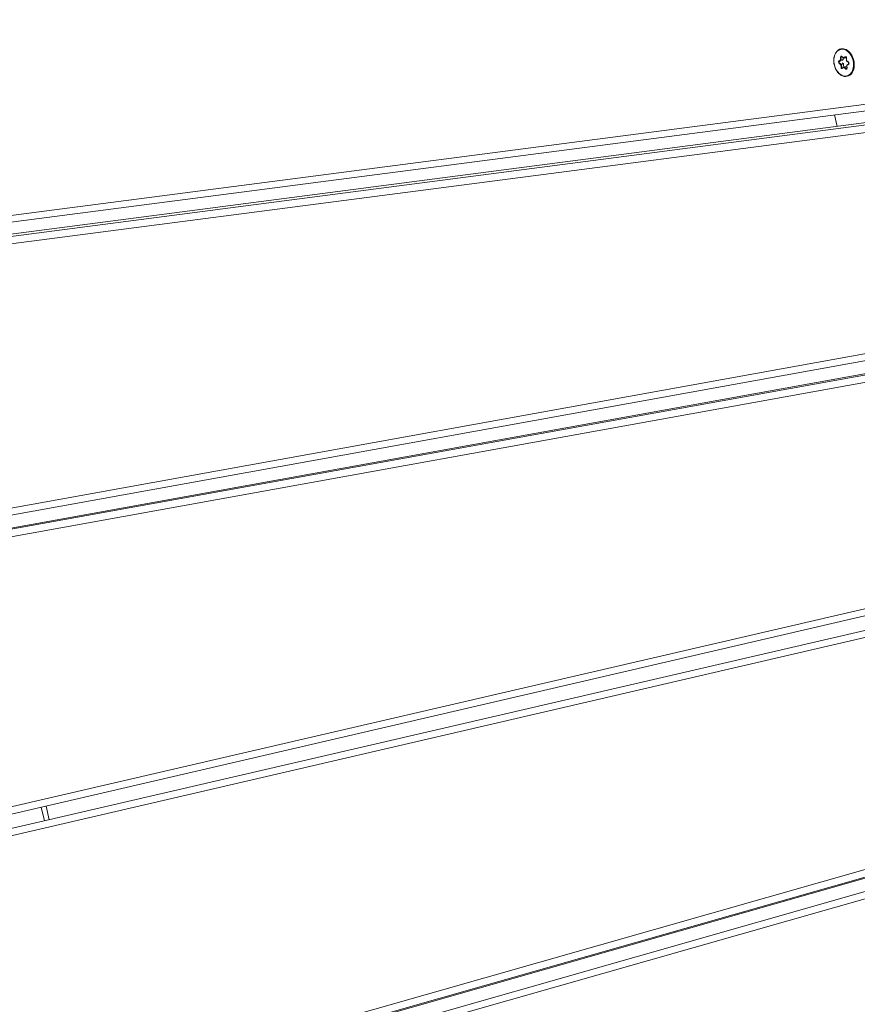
# Model space of a CAD drawing. Extents: x 5477758 to 5478338, y 5918274 to 5918502.
# Tile 85 of 121: x 5477951.373 to 5477951.73, y 5918462.365 to 5918462.784. Entities that reach past the tile are written whole.
import ezdxf

# ---------------------------------------------------------------- set-up
doc = ezdxf.new("R2010")
doc.units = 0
doc.layers.get('0').update_dxf_attribs({"color": 8, "linetype": 'CONTINUOUS', "lineweight": 13})
doc.layers.add('0_PROJEKTOWANE ZABAWKI', color=8, linetype='CONTINUOUS', lineweight=0)

# ---------------------------------------------------------------- blocks, each defined once
blk = doc.blocks.new('zw$CEC1')
for p, q in [((1095.487, -734.876), (1101.963, -669.39)), ((1109.106, -735.096), (1112.346, -669.49)), ((1101.963, -670.38), (1095.487, -735.866)), ((1112.346, -670.48), (1109.106, -736.086)), ((1095.786, -736.093), (1102.262, -670.607)), ((1109.406, -736.305), (1112.646, -670.699)), ((1122.728, -670.62), (1122.728, -736.266)), ((1123.028, -736.478), (1123.028, -670.832)), ((1100.998, -671.219), (1094.522, -736.705)), ((1094.822, -736.507), (1101.298, -671.022)), ((1132.601, -671.344), (1135.705, -734.207)), ((1108.538, -735.44), (1111.642, -672.577)), ((1122.128, -735.338), (1122.128, -672.436)), ((1132.301, -672.553), (1135.405, -735.417)), ((1135.705, -735.197), (1132.601, -672.334)), ((1133.213, -672.577), (1136.318, -735.44)), ((1098.744, -672.866), (1098.656, -672.931)), ((1098.665, -672.932), (1098.758, -672.864)), ((1098.677, -672.984), (1098.801, -673.006)), ((1098.681, -672.963), (1098.681, -672.959)), ((1098.813, -672.986), (1098.681, -672.963)), ((1098.709, -672.78), (1098.744, -672.866)), ((1098.724, -672.766), (1098.724, -672.763)), ((1098.761, -672.859), (1098.724, -672.766)), ((1098.813, -672.891), (1098.739, -672.878)), ((1098.761, -672.745), (1098.89, -672.767)), ((1098.761, -672.859), (1098.761, -672.766)), ((1098.887, -672.762), (1098.763, -672.74)), ((1098.801, -673.006), (1098.836, -673.092)), ((1098.813, -672.986), (1098.813, -672.891)), ((1098.839, -672.956), (1098.813, -672.891)), ((1098.85, -673.078), (1098.813, -672.986)), ((1098.975, -672.697), (1098.887, -672.762)), ((1098.891, -672.767), (1098.984, -672.699)), ((1098.995, -673.018), (1098.901, -673.087)), ((1098.995, -672.923), (1098.928, -672.972)), ((1099.088, -672.939), (1098.995, -672.923)), ((1098.995, -673.018), (1098.995, -672.923)), ((1099.126, -673.042), (1098.995, -673.018)), ((1099.037, -672.706), (1099.074, -672.798)), ((1099.085, -672.797), (1099.05, -672.711)), ((1099.077, -672.8), (1099.206, -672.823)), ((1099.209, -672.819), (1099.085, -672.797)), ((1099.146, -672.812), (1099.125, -672.827)), ((1099.125, -672.923), (1099.125, -672.827)), ((1099.219, -672.854), (1099.125, -672.923)), ((1099.126, -672.926), (1099.163, -673.018)), ((1099.142, -672.936), (1099.23, -672.872)), ((1099.177, -673.023), (1099.142, -672.936)), ((1099.219, -672.85), (1099.219, -672.854)), ((1111.342, -672.781), (1108.238, -735.645)), ((1121.828, -672.648), (1121.828, -735.55)), ((1136.618, -735.645), (1133.513, -672.781)), ((1098.85, -673.075), (1098.85, -673.078)), ((1098.901, -673.087), (1098.901, -673.084)), ((1098.911, -673.105), (1099, -673.041)), ((1099, -673.041), (1099.123, -673.062)), ((1099.126, -673.038), (1099.126, -673.042)), ((1101.528, -673.787), (1101.024, -673.787)), ((1122.728, -713.198), (1122.128, -713.198)), ((1122.128, -713.41), (1122.728, -713.41))]:
    blk.add_line(p, q)
for centre, major_axis, ratio, start_param, end_param in [((1098.943, -672.887), (0.6, 0), 0.707107, 0, 3.141593), ((1098.688, -672.953), (-0.045, 0), 0.707107, 5.515192, 7.609587), ((1098.656, -672.92), (0.0089, -0.0121), 0.508626, 5.319544, 6.283185), ((1098.688, -672.942), (-0.03, 0), 0.707107, 0, 1.326402), ((1098.677, -672.973), (-0.0026, -0.0148), 0.171098, 0.800479, 2.371275), ((1098.943, -672.887), (-0.25, 0), 0.707107, 0.130169, 0.46319), ((1098.752, -672.771), (-0.045, 0), 0.707107, 4.467995, 6.56239), ((1098.709, -672.769), (0.0139, 0.0056), 0.679724, 4.443473, 6.01427), ((1098.752, -672.761), (-0.03, 0), 0.707107, 0, 0.279204), ((1098.943, -672.887), (0.25, 0), 0.707107, 2.244927, 2.557585), ((1098.744, -672.856), (0.0166, -0.0047), 0.601017, 4.881509, 6.452305), ((1098.763, -672.73), (-0.0026, -0.0148), 0.171098, 0, 0.800479), ((1098.801, -672.995), (0.0104, 0.0129), 0.462667, 4.192773, 5.763569), ((1098.887, -672.751), (-0.0037, 0.0158), 0.19164, 2.259533, 3.223174), ((1098.943, -672.887), (0.25, 0), 0.707107, 1.152569, 1.475438), ((1099.007, -672.72), (0.045, 0), 0.707107, 0.279204, 2.3736), ((1098.975, -672.687), (0.0089, -0.0121), 0.508626, 5.319544, 6.283185), ((1099, -673.03), (-0.0037, 0.0158), 0.19164, 0.688736, 2.259533), ((1099.05, -672.7), (-0.0139, -0.0056), 0.679724, 0, 1.301881), ((1099.085, -672.787), (0.0104, 0.0129), 0.462667, 2.890892, 4.192773), ((1098.943, -672.887), (-0.25, 0), 0.707107, 2.189614, 2.547433), ((1099.134, -673.032), (0.045, 0), 0.707107, 4.467995, 6.56239), ((1099.142, -672.926), (-0.0166, 0.0047), 0.601017, 0.16912, 1.739916), ((1099.134, -673.021), (0.03, 0), 0.707107, 4.467995, 6.283185), ((1099.177, -673.012), (-0.0139, -0.0056), 0.679724, 0, 1.301881), ((1098.943, -672.887), (0.25, 0), 0.707107, 0.095219, 0.407877), ((1099.209, -672.808), (-0.0026, -0.0148), 0.171098, 0, 0.800479), ((1099.198, -672.85), (0.045, 0), 0.707107, 5.515192, 7.609587), ((1099.198, -672.839), (0.03, 0), 0.707107, 5.515192, 6.283185), ((1099.23, -672.861), (0.0089, -0.0121), 0.508626, 3.748748, 5.319544), ((1098.836, -673.081), (0.0139, 0.0056), 0.679724, 4.443473, 6.01427), ((1098.879, -673.083), (-0.045, 0), 0.707107, 0.279204, 2.3736), ((1098.943, -672.887), (-0.25, 0), 0.707107, 1.142416, 1.510388), ((1098.879, -673.073), (-0.03, 0), 0.707107, 0.279204, 2.3736), ((1098.911, -673.095), (0.0089, -0.0121), 0.508626, 3.748748, 5.319544), ((1099.123, -673.052), (-0.0026, -0.0148), 0.171098, 0.800479, 2.371275)]:
    blk.add_ellipse(centre, major_axis=major_axis, ratio=ratio, start_param=start_param, end_param=end_param)
blk.add_ellipse((1098.943, -672.901), major_axis=(-0.58, 0), ratio=0.707107)
for points, knots in [([(1185.928, -663.428), (1185.92, -663.428), (1185.912, -663.428), (1185.718, -663.428), (1185.535, -663.428), (1184.553, -663.428), (1183.711, -663.428), (1181.437, -663.428), (1179.931, -663.428), (1175.708, -663.428), (1172.842, -663.428), (1167.867, -663.428), (1165.775, -663.428), (1161.975, -663.428), (1160.125, -663.428), (1157.094, -663.428), (1155.952, -663.428), (1152.126, -663.428), (1149.918, -663.428), (1144.631, -663.428), (1141.592, -663.428), (1133.362, -663.428), (1129.292, -663.428), (1125.141, -663.428), (1121.09, -663.428), (1116.962, -663.428), (1109.398, -663.428), (1105.404, -663.428), (1097.178, -663.428), (1092.945, -663.428), (1086.247, -663.428), (1084.057, -663.428), (1080.368, -663.428), (1078.913, -663.428), (1076.716, -663.428), (1075.923, -663.428), (1074.514, -663.428), (1073.944, -663.428), (1071.753, -663.428), (1070.083, -663.428), (1066.71, -663.428), (1065.138, -663.428), (1062.035, -663.428), (1060.513, -663.428), (1058.928, -663.428)], [1.481535, 1.481535, 1.481535, 1.481535, 1.518758, 1.518758, 2.379658, 2.379658, 5.597938, 5.597938, 10.538019, 10.538019, 18.696385, 18.696385, 24.527079, 24.527079, 29.575647, 29.575647, 32.535382, 32.535382, 39.355172, 39.355172, 49.134696, 49.134696, 58.493436, 58.493436, 58.493436, 67.627244, 67.627244, 74.794433, 74.794433, 81.961623, 81.961623, 87.411225, 87.411225, 93.164019, 93.164019, 96.599059, 96.599059, 98.916813, 98.916813, 105.38718, 105.38718, 110.834573, 110.834573, 115.773922, 115.773922, 115.773922, 115.773922]), ([(1058.927, -663.92), (1060.523, -663.92), (1062.054, -663.92), (1065.164, -663.92), (1066.734, -663.92), (1070.101, -663.92), (1071.766, -663.92), (1073.946, -663.92), (1074.514, -663.92), (1075.915, -663.92), (1076.705, -663.92), (1078.897, -663.92), (1080.352, -663.92), (1084.045, -663.92), (1086.239, -663.92), (1092.944, -663.92), (1097.179, -663.92), (1105.409, -663.92), (1109.403, -663.92), (1116.968, -663.92), (1121.096, -663.92), (1125.146, -663.92), (1129.296, -663.92), (1133.365, -663.92), (1141.591, -663.92), (1144.628, -663.92), (1149.914, -663.92), (1152.123, -663.92), (1155.951, -663.92), (1157.093, -663.92), (1160.126, -663.92), (1161.976, -663.92), (1165.775, -663.92), (1167.866, -663.92), (1172.838, -663.92), (1175.7, -663.92), (1179.913, -663.92), (1181.414, -663.92), (1183.676, -663.92), (1184.512, -663.92), (1185.486, -663.92), (1185.666, -663.92), (1185.878, -663.92), (1185.905, -663.92), (1185.933, -663.92)], [-115.806845, -115.806845, -115.806845, -115.806845, -110.834573, -110.834573, -105.38718, -105.38718, -98.916813, -98.916813, -96.599059, -96.599059, -93.164019, -93.164019, -87.411225, -87.411225, -81.961623, -81.961623, -74.794433, -74.794433, -67.627244, -67.627244, -58.493436, -58.493436, -58.493436, -49.134696, -49.134696, -39.355172, -39.355172, -32.535382, -32.535382, -29.575647, -29.575647, -24.527079, -24.527079, -18.696385, -18.696385, -10.538019, -10.538019, -5.597938, -5.597938, -2.379658, -2.379658, -1.518758, -1.518758, -1.390315, -1.390315, -1.390315, -1.390315]), ([(1185.933, -666.435), (1184.96, -666.435), (1183.865, -666.435), (1181.31, -666.435), (1179.819, -666.435), (1175.892, -666.435), (1173.383, -666.435), (1168.638, -666.435), (1166.306, -666.435), (1162.268, -666.435), (1160.59, -666.435), (1155.531, -666.435), (1153.392, -666.435), (1145.933, -666.435), (1142.968, -666.435), (1138.957, -666.435), (1136.135, -666.435), (1132.796, -666.435), (1122.514, -666.435), (1116.479, -666.435), (1104.632, -666.435), (1098.821, -666.435), (1090.619, -666.435), (1087.898, -666.435), (1083.133, -666.435), (1081.427, -666.435), (1078.494, -666.435), (1077.267, -666.435), (1075.113, -666.435), (1074.209, -666.435), (1072.179, -666.435), (1071.052, -666.435), (1067.125, -666.435), (1063.755, -666.435), (1058.927, -666.435)], [0.478318, 0.478318, 0.478318, 0.478318, 3.307686, 3.307686, 6.615372, 6.615372, 11.720097, 11.720097, 16.66119, 16.66119, 20.086268, 20.086268, 26.717745, 26.717745, 33.32238, 33.32238, 33.32238, 37.968614, 37.968614, 43.976092, 43.976092, 49.98357, 49.98357, 53.186468, 53.186468, 56.000528, 56.000528, 58.814588, 58.814588, 60.765103, 60.765103, 62.715617, 62.715617, 66.516875, 66.516875, 66.516875, 66.516875]), ([(1058.928, -666.928), (1063.735, -666.928), (1067.098, -666.928), (1071.031, -666.928), (1072.164, -666.928), (1074.207, -666.928), (1075.118, -666.928), (1077.286, -666.928), (1078.517, -666.928), (1081.448, -666.928), (1083.15, -666.928), (1087.906, -666.928), (1090.624, -666.928), (1098.817, -666.928), (1104.626, -666.928), (1116.47, -666.928), (1122.506, -666.928), (1132.791, -666.928), (1136.133, -666.928), (1138.956, -666.928), (1142.971, -666.928), (1145.939, -666.928), (1153.396, -666.928), (1155.532, -666.928), (1160.588, -666.928), (1162.267, -666.928), (1166.306, -666.928), (1168.639, -666.928), (1173.39, -666.928), (1175.904, -666.928), (1179.844, -666.928), (1181.342, -666.928), (1183.883, -666.928), (1184.96, -666.928), (1185.928, -666.928)], [-66.505201, -66.505201, -66.505201, -66.505201, -62.715617, -62.715617, -60.765103, -60.765103, -58.814588, -58.814588, -56.000528, -56.000528, -53.186468, -53.186468, -49.98357, -49.98357, -43.976092, -43.976092, -37.968614, -37.968614, -33.32238, -33.32238, -33.32238, -26.717745, -26.717745, -20.086268, -20.086268, -16.66119, -16.66119, -11.720097, -11.720097, -6.615372, -6.615372, -3.307686, -3.307686, -0.555747, -0.555747, -0.555747, -0.555747]), ([(1099.543, -672.887), (1099.543, -672.933), (1099.533, -672.978), (1099.494, -673.064), (1099.465, -673.105), (1099.39, -673.179), (1099.344, -673.211), (1099.239, -673.264), (1099.181, -673.285), (1099.058, -673.312), (1098.994, -673.318), (1098.866, -673.316), (1098.802, -673.308), (1098.681, -673.277), (1098.624, -673.255), (1098.522, -673.198), (1098.478, -673.163), (1098.407, -673.086), (1098.38, -673.043), (1098.35, -672.962), (1098.343, -672.925), (1098.343, -672.887)], [6.038791, 6.038791, 6.038791, 6.038791, 6.34864, 6.34864, 6.66324, 6.66324, 6.984393, 6.984393, 7.307998, 7.307998, 7.63188, 7.63188, 7.955712, 7.955712, 8.279598, 8.279598, 8.603057, 8.603057, 8.923488, 8.923488, 9.180384, 9.180384, 9.180384, 9.180384]), ([(1098.665, -672.932), (1098.664, -672.933), (1098.663, -672.934), (1098.661, -672.935), (1098.661, -672.936), (1098.66, -672.938), (1098.659, -672.938), (1098.659, -672.94), (1098.659, -672.94), (1098.658, -672.941), (1098.658, -672.942), (1098.658, -672.942)], [2.6179939, 2.6179939, 2.6179939, 2.6179939, 2.7715925, 2.7715925, 2.9251911, 2.9251911, 3.0787897, 3.0787897, 3.2323883, 3.2323883, 3.385987, 3.385987, 3.385987, 3.385987]), ([(1098.761, -672.745), (1098.758, -672.744), (1098.755, -672.744), (1098.748, -672.744), (1098.745, -672.744), (1098.739, -672.746), (1098.737, -672.746), (1098.732, -672.749), (1098.73, -672.75), (1098.726, -672.753), (1098.725, -672.754), (1098.723, -672.757), (1098.723, -672.758), (1098.722, -672.76), (1098.722, -672.76), (1098.722, -672.761)], [1.570796, 1.570796, 1.570796, 1.570796, 1.844329, 1.844329, 2.119118, 2.119118, 2.392017, 2.392017, 2.661992, 2.661992, 2.936562, 2.936562, 3.253095, 3.253095, 3.385987, 3.385987, 3.385987, 3.385987]), ([(1099.037, -672.706), (1099.036, -672.704), (1099.035, -672.702), (1099.031, -672.699), (1099.029, -672.698), (1099.024, -672.695), (1099.021, -672.694), (1099.016, -672.693), (1099.013, -672.692), (1099.006, -672.692), (1099.003, -672.692), (1098.997, -672.693), (1098.994, -672.694), (1098.989, -672.696), (1098.987, -672.697), (1098.984, -672.698), (1098.984, -672.699), (1098.984, -672.699)], [0.523599, 0.523599, 0.523599, 0.523599, 0.927172, 0.927172, 1.204378, 1.204378, 1.47422, 1.47422, 1.746688, 1.746688, 2.021391, 2.021391, 2.295276, 2.295276, 2.566083, 2.566083, 2.617994, 2.617994, 2.617994, 2.617994]), ([(1099.164, -673.021), (1099.164, -673.021), (1099.164, -673.021), (1099.164, -673.02), (1099.164, -673.02), (1099.164, -673.02), (1099.164, -673.019), (1099.163, -673.019), (1099.163, -673.019), (1099.163, -673.018), (1099.163, -673.018), (1099.163, -673.018)], [0.2443943, 0.2443943, 0.2443943, 0.2443943, 0.3002352, 0.3002352, 0.3560761, 0.3560761, 0.411917, 0.411917, 0.4677579, 0.4677579, 0.5235988, 0.5235988, 0.5235988, 0.5235988]), ([(1099.228, -672.839), (1099.228, -672.838), (1099.228, -672.837), (1099.227, -672.835), (1099.226, -672.834), (1099.224, -672.831), (1099.223, -672.83), (1099.219, -672.828), (1099.217, -672.826), (1099.212, -672.824), (1099.209, -672.824), (1099.206, -672.823)], [0.244394, 0.244394, 0.244394, 0.244394, 0.509675, 0.509675, 0.774955, 0.774955, 1.040236, 1.040236, 1.305516, 1.305516, 1.570796, 1.570796, 1.570796, 1.570796])]:
    blk.add_open_spline(points, degree=3, knots=knots)

msp = doc.modelspace()

# ---------------------------------------------------------------- block references
at = {"layer": '0_PROJEKTOWANE ZABAWKI', "xscale": 0.009981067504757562, "yscale": 0.009981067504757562, "zscale": 0.009981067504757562, "rotation": 283.0720937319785}
msp.add_blockref('zw$CEC1', (5477955.78541, 5918474.9692), dxfattribs=at)

doc.saveas('drawing.dxf')
